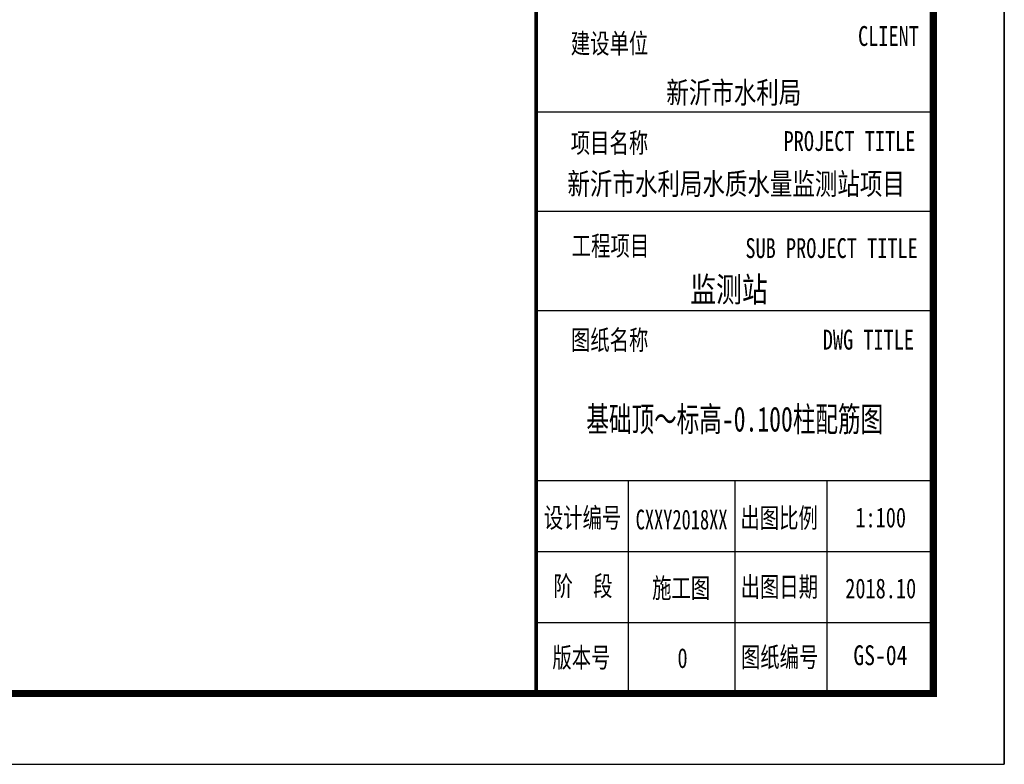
# Model space of a CAD drawing. Extents: x -302077 to 107904, y -9283 to 295706.
# Tile 54 of 256: x -89251 to -75370, y -9283 to 1217. Entities that reach past the tile are written whole.
import ezdxf
from ezdxf.enums import TextEntityAlignment as Align

# ---------------------------------------------------------------- set-up
doc = ezdxf.new("R2010")
doc.units = 0
doc.header["$LTSCALE"] = 500
doc.header["$MEASUREMENT"] = 0
doc.layers.get('0').update_dxf_attribs({"linetype": 'CONTINUOUS'})
doc.layers.add('PUB_TITLE', color=4, linetype='CONTINUOUS')
doc.layers.add('TK', color=7, linetype='CONTINUOUS')
doc.styles.add('-宋体', font='txt', dxfattribs={"width": 0.8})
doc.styles.add('TKHZ1', font='txt', dxfattribs={"width": 0.8})

# ---------------------------------------------------------------- blocks, each defined once
blk = doc.blocks.new('wrtgtg')
at = {"color": 4}
for p, q in [((7804, -4841), (7804, 52559)), ((7804, -2434), (7804, -2434)), ((2146, -4841), (7804, -4841))]:
    blk.add_line(p, q, dxfattribs=at)
at = {"layer": 'PUB_TITLE'}
for p, q in [((8804, 53559), (8804, -5841)), ((7804, -4841), (7804, 52559)), ((2204, 3359), (7804, 3359)), ((2204, 1959), (7804, 1959)), ((2204, 559), (7804, 559)), ((2204, -1841), (7804, -1841)), ((3504, -1841), (3504, -4841)), ((5004, -1841), (5004, -4841)), ((6304, -1841), (6304, -4841)), ((2204, -2841), (7804, -2841)), ((2204, -3841), (7804, -3841))]:
    blk.add_line(p, q, dxfattribs=at)
blk.add_lwpolyline([(-75296, -5841), (8804, -5841), (8804, 53559), (-75296, 53559)], close=True, dxfattribs=at)
at = {"layer": 'PUB_TITLE', "const_width": 100}
blk.add_lwpolyline([(-72796, -4841), (7804, -4841), (7804, 52559), (-72796, 52559)], close=True, dxfattribs=at)
at = {"layer": 'PUB_TITLE', "const_width": 50}
blk.add_lwpolyline([(2204, -4841), (2204, 52559)], dxfattribs=at)
at = {"layer": 'TK', "style": '-宋体', "width": 0.75}
for s, p in [('建设单位', (2693, 4184)), ('CLIENT', (6743, 4289, 0)), ('项目名称', (2692, 2782)), ('PROJECT TITLE', (5693, 2808, 0)), ('图纸名称', (2695, 2)), ('DWG TITLE', (6245, 7, 0)), ('设计编号', (2313, -2504, 0)), ('出图比例', (5084, -2507, 0)), ('阶  段', (2449, -3467, 0)), ('施工图', (3839, -3495, 0)), ('出图日期', (5087, -3478, 0)), ('版本号', (2433, -4475, 0)), ('图纸编号', (5091, -4469, 0)), ('0', (4197, -4483, 0))]:
    blk.add_text(s, height=280, dxfattribs=at).set_placement(p)
at = {"layer": 'TK'}
for s, height, style, width, p in [('新沂市水利局', 304.9, 'TKHZ1', 0.8, (4991, 3479)), ('新沂市水利局水质水量监测站项目', 304.92, 'TKHZ1', 0.8, (5024, 2192)), ('监测站', 350, 'TKHZ1', 0.8, (4923, 680)), ('1:100', 280, '-宋体', 0.75, (7062, -2501)), ('CXXY2018XX', 280, '-宋体', 0.68, (4255, -2530)), ('2018.10', 280, '-宋体', 0.75, (7062, -3501))]:
    blk.add_text(s, height=height, dxfattribs=dict(at, style=style, width=width)).set_placement(p, align=Align.CENTER)
at = {"layer": 'TK', "style": '-宋体', "width": 0.75}
for s, p in [('工程项目', (3252, 1473)), ('SUB PROJECT TITLE', (6369, 1438))]:
    blk.add_text(s, height=280, dxfattribs=at).set_placement(p, align=Align.MIDDLE)

msp = doc.modelspace()

# ---------------------------------------------------------------- block references
msp.add_blockref('wrtgtg', (-84174.787, -3441.74))

# ---------------------------------------------------------------- texts
at = {"layer": 'TK', "style": 'TKHZ1'}
for s, height, width, p in [('基础顶～标高-0.100柱配筋图', 350, 0.7, (-79170.464, -4590.548)), ('GS-04', 280, 0.8, (-77116.923, -7884.683))]:
    msp.add_text(s, height=height, dxfattribs=dict(at, width=width)).set_placement(p, align=Align.CENTER)

doc.saveas('drawing.dxf')
